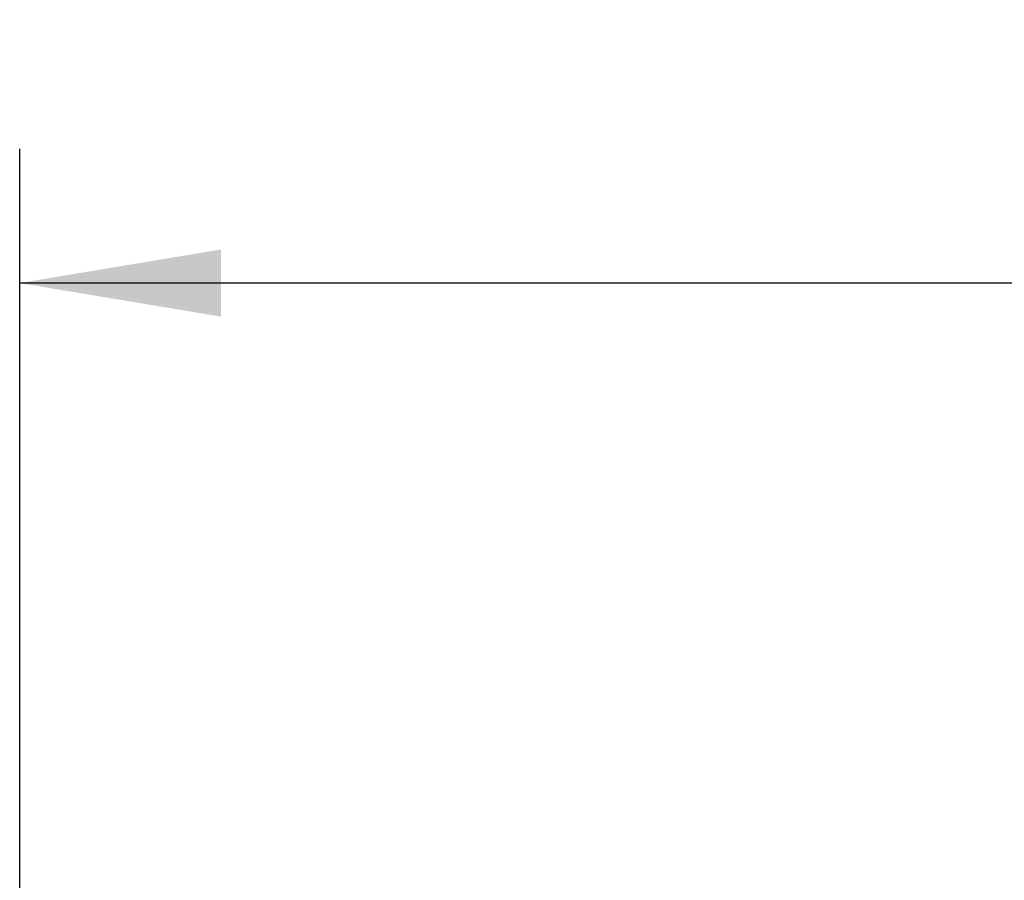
# Model space of a CAD drawing. Header units: millimetres. Extents: x 0 to 420, y 0 to 297.
# Tile 9 of 22: x 60 to 75, y 242 to 255. Entities that reach past the tile are written whole.
import ezdxf

# ---------------------------------------------------------------- set-up
doc = ezdxf.new("R2010")
doc.units = ezdxf.units.MM
doc.layers.add('QUOTE', color=174, linetype='Continuous')
doc.styles.add('SLDTEXTSTYLE3', font='TXT', dxfattribs={"width": 0.75})
doc.dimstyles.new('SLDDIMSTYLE0', dxfattribs={"dimtxt": 3, "dimasz": 3, "dimexe": 0, "dimexo": 0.0625, "dimgap": 0.75, "dimtad": 1, "dimlfac": 6.278429, "dimrnd": 1e-09, "dimzin": 12, "dimdsep": 46, "dimtxsty": 'SLDTEXTSTYLE3', "dimsah": 1, "dimcen": 0.09, "dimadec": 0, "dimazin": 3, "dimtfac": 1, "dimtdec": 3, "dimtofl": 0, "dimtmove": 0, "dimatfit": 3, "dimfxl": 0, "dimfrac": 2, "dimtolj": 1, "dimtzin": 12, "dimarcsym": 0})

# ---------------------------------------------------------------- blocks, each defined once
blk = doc.blocks.new('_D')
at = {"layer": 'QUOTE'}
for p, q in [((60.362, 235.871), (60.362, 253.273)), ((219.638, 235.871), (219.638, 253.273)), ((219.638, 251.273), (60.362, 251.273))]:
    blk.add_line(p, q, dxfattribs=at)
for points in [[(60.362, 251.273), (63.362, 250.773), (63.362, 251.773)], [(219.638, 251.273), (216.638, 251.773), (216.638, 250.773)]]:
    blk.add_solid(points, dxfattribs=at)
at = {"layer": 'QUOTE', "insert": (135.567, 255.14), "char_height": 3, "attachment_point": 1, "style": 'SLDTEXTSTYLE3'}
blk.add_mtext('1000', dxfattribs=at)

msp = doc.modelspace()

# ---------------------------------------------------------------- dimensions: what is measured, and where the dimension line sits
at = {"layer": 'QUOTE'}
dim = msp.add_linear_dim(base=(60.3622, 251.2731), p1=(219.6378, 233.871), p2=(60.3622, 233.871), dimstyle='SLDDIMSTYLE0', dxfattribs=at)
dim.commit()
dim.dimension.update_dxf_attribs({"geometry": '_D', "text_midpoint": (140, 251.2731), "dimtype": 160})

doc.saveas('drawing.dxf')
